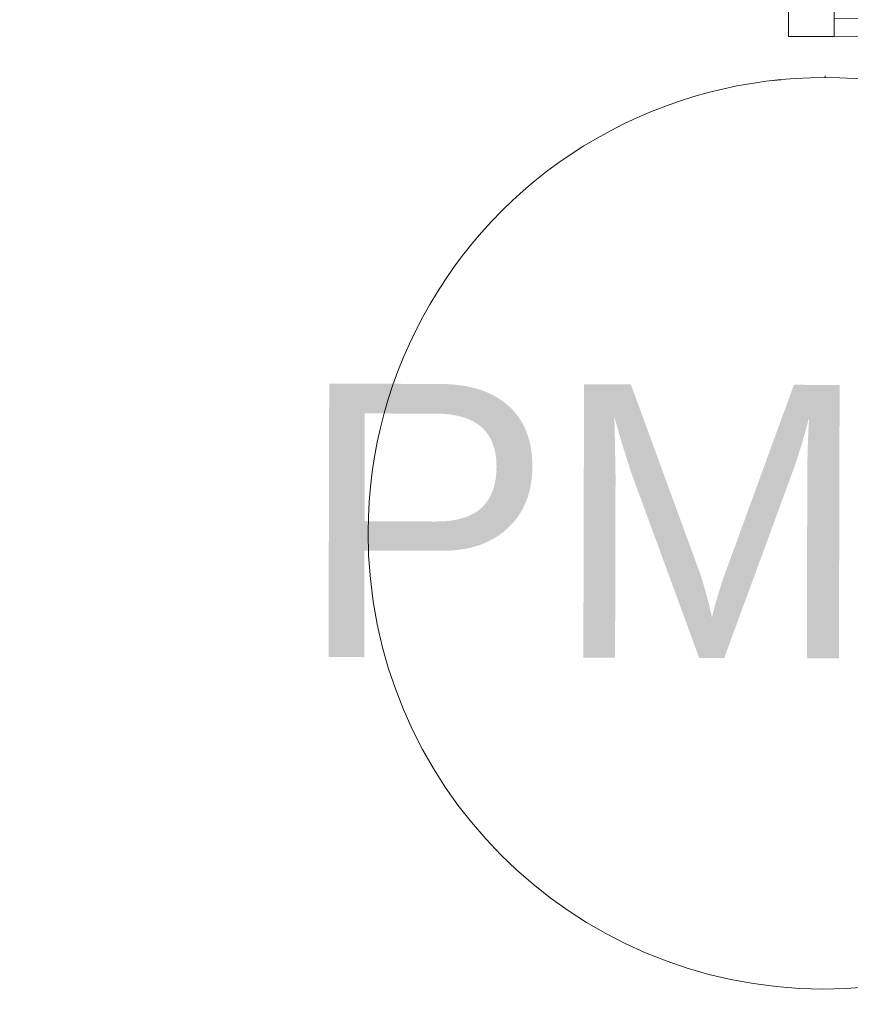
# Model space of a CAD drawing. Header units: millimetres. Extents: x -30280 to 19093, y -18706 to 4378.
# Tile 76 of 206: x -13300 to -12389, y -16539 to -15459. Entities that reach past the tile are written whole.
import ezdxf

# ---------------------------------------------------------------- set-up
doc = ezdxf.new("R2010")
doc.units = ezdxf.units.MM
doc.header["$MEASUREMENT"] = 0
doc.linetypes.add('Wipeout_Contour', pattern=[1000, 0, -1000])
for name, color, linetype in [('02_ACAB_Anotacio Portes', 7, 'Continuous'), ('Nuevo_08_E_Envans secs', 7, 'Continuous'), ('Nuevo_Puertas Archicad', 7, 'Continuous')]:
    doc.layers.add(name, color=color, linetype=linetype)
doc.layers.add('02_ACAB_Anotacio Portes_Pluma_Nº__46', color=5, linetype='Continuous', lineweight=5)
doc.layers.add('Nuevo_Puertas Archicad_Pluma_Nº__1', color=7, linetype='Continuous', lineweight=5)
doc.styles.add('Estilo_Generado_1', font='arial.ttf')

# ---------------------------------------------------------------- blocks, each defined once
blk = doc.blocks.new('Puerta Corredera Exterior 27_3')
at = {"layer": 'Nuevo_Puertas Archicad', "linetype": 'Continuous', "lineweight": 0, "true_color": 0xffffff}
h = blk.add_hatch(dxfattribs=at)
h.set_pattern_fill('Hormigón_en_Masa_0001', style=0, pattern_type=2)
h.set_pattern_definition([(0, (0, 0), (0, 779.4), [48.75, -401.25]), (0, (225, 389.7), (0, 779.4), [48.75, -401.25]), (60, (0, 0), (-675, 389.7), [48.75, -401.25]), (60, (450, 0), (-675, 389.7), [48.75, -401.25]), (120, (48.75, 0), (675, 389.7), [48.75, -401.25]), (120, (498.75, 0), (675, 389.7), [48.75, -401.25]), (0, (0, 75), (0, 150), [0, -150, 0, -225]), (45, (75, 75), (-106.07, 106.07), [0, -112.5, 0, -187.5])])
h.paths.add_polyline_path([(2.4, 45), (2.4, 5), (52.4, 5), (52.4, 45)])
at = {"layer": 'Nuevo_Puertas Archicad_Pluma_Nº__1', "color": 7, "linetype": 'Continuous', "lineweight": 5}
for p, q in [((2.4, 45), (52.4, 45)), ((2.4, 5), (2.4, 45)), ((52.4, 45), (52.4, 5))]:
    blk.add_line(p, q, dxfattribs=at)
at = {"layer": 'Nuevo_Puertas Archicad_Pluma_Nº__1', "color": 7, "linetype": 'Continuous', "lineweight": 5, "flags": 128}
blk.add_lwpolyline([(52.4, 45), (852.4, 45), (852.4, 25), (52.4, 25)], close=True, dxfattribs=at)
blk = doc.blocks.new('Muro_62_1', base_point=(-3815.2, -15319.9))
at = {"layer": 'Nuevo_Puertas Archicad', "color": 253, "linetype": 'Continuous', "lineweight": 5, "true_color": 0xa4a4a6, "xscale": -1, "zscale": 1000, "rotation": 179.8580098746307}
blk.add_blockref('Puerta Corredera Exterior 27_3', (-12459.4, -15432.4), dxfattribs=at)
blk = doc.blocks.new('Etiqueta_2_1', base_point=(-12417.1, -15521.6))
at = {"color": 254, "linetype": 'Wipeout_Contour', "lineweight": 0, "ltscale": 689343.500885}
blk.add_wipeout([(-12918.3, -16021.4), (-12918.3, -16021.4), (-12907.7, -16125.4), (-12875.6, -16224.8), (-12823.6, -16315.5), (-12753.8, -16393.4), (-12669.4, -16455), (-12574, -16497.8), (-12471.8, -16519.7), (-12367.3, -16520), (-12265, -16498.5), (-12169.4, -16456.2), (-12084.7, -16395), (-12014.6, -16317.5), (-11962.1, -16227.1), (-11929.5, -16127.8), (-11918.3, -16023.9), (-11918.3, -16023.9), (-11918.3, -16023.9), (-11929, -15919.9), (-11961.1, -15820.4), (-12013.1, -15729.7), (-12082.9, -15651.9), (-12167.3, -15590.2), (-12262.7, -15547.5), (-12364.8, -15525.5), (-12469.4, -15525.2), (-12571.7, -15546.7), (-12667.3, -15589), (-12752, -15650.2), (-12822.1, -15727.7), (-12874.6, -15818.1), (-12907.2, -15917.4)], dxfattribs=at).dxf.layer = '02_ACAB_Anotacio Portes'
at = {"layer": '02_ACAB_Anotacio Portes_Pluma_Nº__46', "color": 5, "linetype": 'Continuous', "lineweight": 5}
for p, q in [((-12417.1, -15520.7), (-12417.1, -15522.5)), ((-12417.1, -15522.5), (-12417.1, -15522.6))]:
    blk.add_line(p, q, dxfattribs=at)
at = {"layer": '02_ACAB_Anotacio Portes_Pluma_Nº__46', "color": 5, "linetype": 'Continuous', "lineweight": 5, "flags": 128}
blk.add_lwpolyline([(-12918.3, -16021.4, 1), (-11918.3, -16023.9, 1)], format="xyb", close=True, dxfattribs=at)
at = {"layer": '02_ACAB_Anotacio Portes_Pluma_Nº__46', "color": 5, "lineweight": 5, "insert": (-12417.9, -15859.8), "char_height": 300, "attachment_point": 2, "rotation": 359.858, "style": 'Estilo_Generado_1'}
blk.add_mtext('\\A1;{\\pqc;\\pt0,46000;\\fArial|b0|i0|c0|p0;\\W1.000000;PM-2\\fArial|b0|i0|c0|p0;\\W1.000000;\\A1{\\H.66x;\\S^  ;}\\fArial|b0|i0|c0|p0;\\W1.000000;\\fArial|b0|i0|c0|p0;\\W1.000000;\\A1{\\H.66x;\\S^  ;}\\fArial|b0|i0|c0|p0;\\W1.000000; \\fArial|b0|i0|c0|p0;\\W1.000000;\\fArial|b0|i0|c0|p0;\\W1.000000;\\fArial|b0|i0|c0|p0;\\W1.000000;\\fArial|b0|i0|c0|p0;\\W1.000000;\\fArial|b0|i0|c0|p0;\\W1.000000;\\fArial|b0|i0|c0|p0;\\W1.000000;\\fArial|b0|i0|c0|p0;\\W1.000000;\\fArial|b0|i0|c0|p0;\\W1.000000;\\fArial|b0|i0|c0|p0;\\W1.000000;\\fArial|b0|i0|c0|p0;\\W1.000000;\\fArial|b0|i0|c0|p0;\\W1.000000;\\fArial|b0|i0|c0|p0;\\W1.000000;\\fArial|b0|i0|c0|p0;\\W1.000000;\\fArial|b0|i0|c0|p0;\\W1.000000;\\fArial|b0|i0|c0|p0;\\W1.000000;\\fArial|b0|i0|c0|p0;\\W1.000000;\\fArial|b0|i0|c0|p0;\\W1.000000;\\fArial|b0|i0|c0|p0;\\W1.000000;\\fArial|b0|i0|c0|p0;\\W1.000000;\\fArial|b0|i0|c0|p0;\\W1.000000;\\fArial|b0|i0|c0|p0;\\W1.000000;\\fArial|b0|i0|c0|p0;\\W1.000000;\\fArial|b0|i0|c0|p0;\\W1.000000;\\fArial|b0|i0|c0|p0;\\W1.000000;\\fArial|b0|i0|c0|p0;\\W1.000000;\\fArial|b0|i0|c0|p0;\\W1.000000;\\fArial|b0|i0|c0|p0;\\W1.000000;\\fArial|b0|i0|c0|p0;\\W1.000000;\\fArial|b0|i0|c0|p0;\\W1.000000;\\fArial|b0|i0|c0|p0;\\W1.000000;\\fArial|b0|i0|c0|p0;\\W1.000000;\\fArial|b0|i0|c0|p0;\\W1.000000;\\fArial|b0|i0|c0|p0;\\W1.000000;\\fArial|b0|i0|c0|p0;\\W1.000000;\\fArial|b0|i0|c0|p0;\\W1.000000;\\fArial|b0|i0|c0|p0;\\W1.000000;\\fArial|b0|i0|c0|p0;\\W1.000000;\\fArial|b0|i0|c0|p0;\\W1.000000;\\fArial|b0|i0|c0|p0;\\W1.000000;\\fArial|b0|i0|c0|p0;\\W1.000000;\\fArial|b0|i0|c0|p0;\\W1.000000;\\fArial|b0|i0|c0|p0;\\W1.000000;\\fArial|b0|i0|c0|p0;\\W1.000000;}', dxfattribs=at)

msp = doc.modelspace()

# ---------------------------------------------------------------- block references
at = {"layer": 'Nuevo_08_E_Envans secs', "color": 7, "lineweight": 20}
msp.add_blockref('Muro_62_1', (-3815.2, -15319.9), dxfattribs=at)

# ---------------------------------------------------------------- next in the draw order: block references
at = {"layer": '02_ACAB_Anotacio Portes', "color": 5, "linetype": 'Continuous', "lineweight": 5}
msp.add_blockref('Etiqueta_2_1', (-12417.1, -15521.6), dxfattribs=at)

doc.saveas('drawing.dxf')
